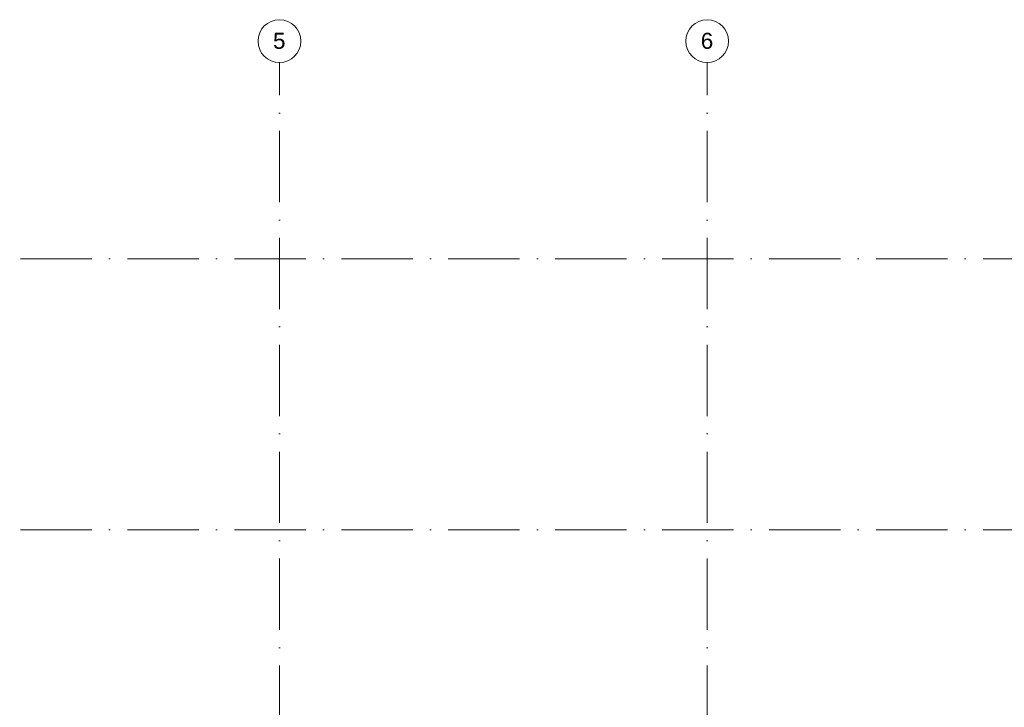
# Model space of a CAD drawing. Header units: millimetres. Extents: x -2694 to 330324, y -17289 to 76899.
# Tile 56 of 142: x 58484 to 86106, y 57602 to 76899. Entities that reach past the tile are written whole.
import ezdxf

# ---------------------------------------------------------------- set-up
doc = ezdxf.new("R2010")
doc.units = ezdxf.units.MM
doc.linetypes.add('IMPORT-A_CARA_15', pattern=[760, 500, -130, 0, -130])
doc.linetypes.add('Čerchovaná 20mm', pattern=[3000, 2000, -500, 0, -500])
doc.layers.add('CA_OSY', color=5, linetype='IMPORT-A_CARA_15', lineweight=13)
doc.layers.add('CA_TEXT35', color=62, linetype='Continuous', lineweight=9)
doc.styles.add('Arial_1', font='arial.ttf', dxfattribs={"height": 450})

# ---------------------------------------------------------------- blocks, each defined once
blk = doc.blocks.new('Osnova - Bublina osnovy 12mm-4850-BOURÁNÍ STÁVAJÍCÍCH ZÁKLADOVÝCH PRVKŮ')
at = {"layer": 'CA_TEXT35'}
blk.add_circle((0, 0), 6, dxfattribs=at)

msp = doc.modelspace()

# ---------------------------------------------------------------- linework, layer by layer
at = {"layer": 'CA_OSY', "linetype": 'Čerchovaná 20mm', "lineweight": 9}
for p, q in [((65770, -226.2), (65770, 75699.1)), ((77770, -226.2), (77770, 75699.1)), ((-1493.6, 70185), (299971.9, 70185)), ((-1493.6, 62579.9), (299971.9, 62579.9))]:
    msp.add_line(p, q, dxfattribs=at)

# ---------------------------------------------------------------- block references
at = {"layer": 'CA_TEXT35', "xscale": 99.99999999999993, "yscale": 99.99999999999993, "zscale": 99.99999999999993}
for p in [(65770, 76299.1), (77770, 76299.1)]:
    msp.add_blockref('Osnova - Bublina osnovy 12mm-4850-BOURÁNÍ STÁVAJÍCÍCH ZÁKLADOVÝCH PRVKŮ', p, dxfattribs=at)

# ---------------------------------------------------------------- next in the draw order: texts
at = {"layer": 'CA_TEXT35', "char_height": 450, "width": 424.894, "attachment_point": 1, "style": 'Arial_1', "bg_fill": 3, "box_fill_scale": 1.25, "bg_fill_color": 256, "bg_fill_true_color": 13158600, "bg_fill_transparency": 0}
for s, insert in [('\\fArial|b0|i0|c238|p34|;5', (65591.4, 76531.6)), ('\\fArial|b0|i0|c238|p34|;6', (77591.4, 76531.6))]:
    msp.add_mtext(s, dxfattribs=dict(at, insert=insert))

doc.saveas('drawing.dxf')
